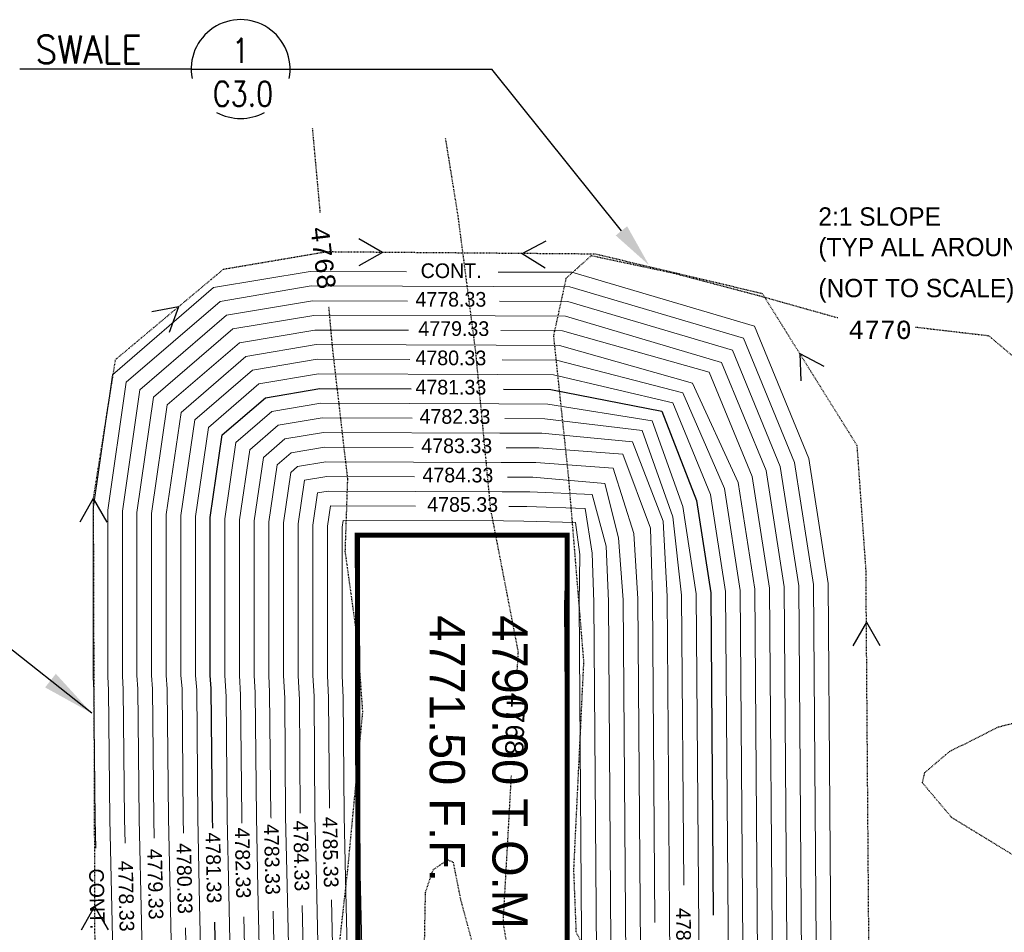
# Model space of a CAD drawing. Header units: inches. Extents: x 38743 to 43814, y 58617 to 61856.
# Tile 6 of 10: x 41192 to 41327, y 59231 to 59355. Entities that reach past the tile are written whole.
import ezdxf
from ezdxf.enums import TextEntityAlignment as Align

# ---------------------------------------------------------------- set-up
doc = ezdxf.new("R2010")
doc.units = ezdxf.units.IN
doc.header["$MEASUREMENT"] = 0
doc.linetypes.add('DASHED', pattern=[0.75, 0.5, -0.25])
doc.linetypes.add('DIVIDE', pattern=[1.25, 0.5, -0.25, 0, -0.25, 0, -0.25])
doc.layers.add('A-FINTXT', color=7, linetype='Continuous', lineweight=0)
doc.layers.add('c-pr-contmin', color=2, linetype='Continuous', lineweight=0)
for name, color, linetype in [('c-pr-contmjr', 4, 'Continuous'), ('C-PR-CULVERT', 6, 'Continuous'), ('c-text', 6, 'Continuous'), ('T4', 4, 'Continuous'), ('TOPOGRAPHICLINES', 7, 'Continuous')]:
    doc.layers.add(name, color=color, linetype=linetype)
doc.styles.add('L120', font='simplex', dxfattribs={"height": 0.12})
doc.styles.add('MONOTXT', font='MONOTXT', dxfattribs={"height": 0.2})
doc.styles.add('TIGHT', font='SIMPLEX', dxfattribs={"width": 0.85})
doc.dimstyles.get("Standard").update_dxf_attribs({"dimtxt": 0.18, "dimasz": 0.18, "dimexe": 0.18, "dimexo": 0.0625, "dimgap": 0.09, "dimtad": 0, "dimtih": 1, "dimtoh": 1, "dimdec": 4, "dimzin": 0, "dimdsep": 46, "dimtxsty": 'Standard', "dimcen": 0.09, "dimadec": 0, "dimazin": 0, "dimtfac": 1, "dimtdec": 4, "dimtofl": 0, "dimtmove": 0, "dimatfit": 3, "dimfxl": 0, "dimtolj": 1, "dimtzin": 0, "dimarcsym": 0})

msp = doc.modelspace()

# ---------------------------------------------------------------- linework, layer by layer
at = {"linetype": 'Continuous'}
msp.add_line((41215.74, 59348.47), (41229.24, 59348.47), dxfattribs=at)
for start, end in [(349.1931, 190.8069), (241.045, 298.955)]:
    msp.add_arc((41222.49, 59348.47), 6.75, start, end)
at = {"layer": 'c-pr-contmin'}
for points, elevation in [([(41202.73, 59242.1), (41202.65, 59246.01), (41202.47, 59263.6), (41202.35, 59265.46), (41202.35, 59288.37), (41205, 59306.72), (41218.81, 59318.63), (41231.98, 59320.85), (41245.12, 59320.8)], -4803.6), ([(41257.65, 59320.76), (41267.72, 59320.72), (41292.61, 59313.36), (41300.03, 59295.29), (41302.68, 59278.23), (41303.13, 59216.85)], -4803.6), ([(41204.95, 59231.89), (41204.65, 59246.04), (41204.47, 59263.68), (41204.35, 59265.53), (41204.35, 59288.22), (41206.88, 59305.7), (41219.69, 59316.75), (41232.14, 59318.85), (41257.06, 59318.76)], -4803.6), ([(41257.06, 59318.76), (41267.43, 59318.72), (41291.12, 59311.72), (41298.09, 59294.75), (41300.68, 59278.07), (41301.13, 59216.83)], -4803.6), ([(41206.72, 59242.78), (41206.65, 59246.08), (41206.47, 59263.75), (41206.35, 59265.6), (41206.35, 59288.08), (41208.75, 59304.67), (41220.57, 59314.87), (41232.31, 59316.84), (41245.28, 59316.79)], -4803.6), ([(41206.72, 59242.78), (41206.65, 59246.08), (41206.47, 59263.75), (41206.35, 59265.6), (41206.35, 59288.08), (41208.75, 59304.67), (41220.57, 59314.87), (41232.31, 59316.84), (41245.28, 59316.79)], -4803.6), ([(41257.83, 59316.76), (41267.14, 59316.72), (41289.64, 59310.07), (41296.15, 59294.21), (41298.68, 59277.91), (41299.11, 59220.69)], -4803.6), ([(41208.95, 59231.97), (41208.65, 59246.11), (41208.47, 59263.83), (41208.35, 59265.66), (41208.35, 59284.46), (41208.35, 59287.93), (41210.62, 59303.65), (41221.45, 59312.99), (41232.47, 59314.84), (41257.23, 59314.76)], -4803.6), ([(41257.23, 59314.76), (41266.84, 59314.72), (41288.15, 59308.42), (41294.21, 59293.66), (41296.69, 59277.75), (41297.13, 59216.8)], -4803.6), ([(41210.7, 59243.46), (41210.65, 59246.14), (41210.48, 59263.83), (41210.35, 59265.66), (41210.35, 59284.46), (41210.35, 59287.79), (41212.49, 59302.62), (41222.34, 59311.11), (41232.63, 59312.84), (41245.43, 59312.8)], -4802.6), ([(41258.01, 59312.75), (41266.44, 59312.72), (41286.44, 59307.09), (41292.31, 59292.85), (41294.69, 59277.59), (41295.08, 59224.77)], -4802.6), ([(41212.92, 59233.71), (41212.65, 59246.17), (41212.49, 59263.83), (41212.35, 59265.66), (41212.35, 59284.46), (41212.35, 59287.65), (41214.36, 59301.59), (41223.22, 59309.23), (41232.8, 59310.84), (41257.39, 59310.76)], -4801.6), ([(41257.39, 59310.76), (41266.03, 59310.72), (41284.16, 59305.57), (41290.42, 59292.03), (41292.69, 59277.43), (41293.1, 59220.98)], -4801.6), ([(41214.69, 59244.14), (41214.65, 59246.2), (41214.5, 59263.89), (41214.35, 59265.66), (41214.35, 59284.46), (41214.35, 59287.5), (41216.24, 59300.57), (41224.1, 59307.35), (41232.96, 59308.84), (41245.59, 59308.8)], -4800.6), ([(41258.19, 59308.75), (41265.63, 59308.72), (41282.83, 59304.24), (41288.52, 59291.21), (41290.69, 59277.27), (41291.05, 59228.86)], -4800.6), ([(41216.9, 59234.43), (41216.65, 59246.23), (41216.51, 59263.64), (41216.35, 59265.66), (41216.35, 59284.46), (41216.35, 59287.36), (41218.11, 59299.54), (41224.99, 59305.48), (41233.13, 59306.84), (41257.55, 59306.76)], -4799.6), ([(41257.55, 59306.76), (41265.22, 59306.72), (41281.5, 59302.91), (41286.62, 59290.39), (41288.69, 59277.11), (41289.07, 59225.83)], -4799.6), ([(41220.87, 59235.89), (41220.64, 59246.29), (41220.53, 59262.79), (41220.35, 59265.66), (41220.35, 59284.46), (41220.35, 59287.07), (41221.85, 59297.49), (41226.75, 59301.72), (41233.46, 59302.84), (41257.72, 59302.76)], -4797.6), ([(41257.72, 59302.76), (41264.41, 59302.73), (41278.65, 59300.44), (41282.83, 59288.75), (41284.69, 59276.79), (41285.03, 59230.96)], -4797.6), ([(41222.66, 59245.5), (41222.64, 59246.32), (41222.48, 59263.04), (41222.35, 59265.66), (41222.35, 59284.46), (41222.35, 59286.93), (41223.73, 59296.46), (41227.64, 59299.84), (41233.62, 59300.84), (41245.9, 59300.8)], -4796.6), ([(41258.56, 59300.75), (41264, 59300.73), (41277.32, 59299.11), (41281.5, 59287.32), (41282.69, 59276.63), (41282.98, 59237.03)], -4796.6), ([(41224.86, 59236.57), (41224.64, 59246.35), (41224.49, 59263.34), (41224.35, 59265.66), (41224.35, 59284.46), (41224.35, 59286.78), (41225.6, 59295.44), (41228.52, 59297.96), (41233.79, 59298.84), (41257.88, 59298.76)], -4795.6), ([(41257.88, 59298.76), (41263.6, 59298.73), (41275.99, 59297.58), (41280.17, 59286.75), (41280.69, 59276.47), (41281.01, 59233.1)], -4795.6), ([(41226.65, 59246.18), (41226.64, 59246.38), (41226.43, 59263.4), (41226.35, 59265.66), (41226.35, 59284.46), (41226.35, 59286.64), (41227.47, 59294.41), (41229.4, 59296.08), (41233.95, 59296.84), (41246.06, 59296.79)], -4794.6), ([(41258.74, 59296.75), (41263.19, 59296.73), (41274.66, 59295.87), (41278.46, 59285.79), (41278.69, 59276.31), (41279.02, 59231.94)], -4794.6), ([(41228.85, 59237), (41228.64, 59246.42), (41228.51, 59262.55), (41228.35, 59265.66), (41228.35, 59284.46), (41228.35, 59286.5), (41229.34, 59293.39), (41230.28, 59294.2), (41234.12, 59294.84), (41258.04, 59294.76)], -4793.6), ([(41258.04, 59294.76), (41262.79, 59294.73), (41273.33, 59293.97), (41276.18, 59285.03), (41276.69, 59276.15), (41277.05, 59228.34)], -4793.6), ([(41230.64, 59246.86), (41230.52, 59262.36), (41230.35, 59265.66), (41230.35, 59284.46), (41230.35, 59286.35), (41231.21, 59292.32), (41234.28, 59292.84), (41246.21, 59292.79)], -4792.6), ([(41258.92, 59292.74), (41262.38, 59292.73), (41272.19, 59291.88), (41274.09, 59284.46), (41274.69, 59275.99), (41275.06, 59226.84)], -4792.6), ([(41232.84, 59237.59), (41232.64, 59246.48), (41232.53, 59262.85), (41232.35, 59265.66), (41232.35, 59284.46), (41232.35, 59286.21), (41232.98, 59290.59), (41234.45, 59290.84), (41258.21, 59290.76)], -4791.6), ([(41258.21, 59290.76), (41261.98, 59290.73), (41270.48, 59290.36), (41272.38, 59283.32), (41272.7, 59275.83), (41273.09, 59222.36)], -4791.6), ([(41234.63, 59247.54), (41234.47, 59262.61), (41234.35, 59265.66), (41234.35, 59284.46), (41234.35, 59286.06), (41234.75, 59288.84), (41246.37, 59288.79)], -4790.6), ([(41259.1, 59288.74), (41261.57, 59288.73), (41269.53, 59288.46), (41270.48, 59282.37), (41270.7, 59275.67), (41271.1, 59221.74)], -4790.6), ([(41236.83, 59238.02), (41236.64, 59246.54), (41236.48, 59262.61), (41236.35, 59265.66), (41236.35, 59284.46), (41236.35, 59285.92), (41236.48, 59286.84), (41258.37, 59286.76)], -4789.6), ([(41258.37, 59286.76), (41261.17, 59286.73), (41268.2, 59286.55), (41268.77, 59282.18), (41268.7, 59275.51), (41269.13, 59217.39)], -4789.6), ([(41238.7, 59201.83), (41239.25, 59218.66), (41238.64, 59246.57), (41238.49, 59263.58), (41238.35, 59265.66), (41238.35, 59284.46), (41238.35, 59284.83), (41260.76, 59284.73), (41267.07, 59284.83), (41266.87, 59280.47), (41266.7, 59275.35), (41267.24, 59201.83)], -4788.6), ([(41228.7, 59201.83), (41229.25, 59218.71), (41228.85, 59237)], -4793.6), ([(41232.7, 59201.83), (41233.25, 59218.69), (41232.84, 59237.59)], -4791.6), ([(41236.7, 59201.83), (41237.25, 59218.67), (41236.83, 59238.02)], -4789.6), ([(41220.69, 59201.83), (41221.24, 59218.76), (41220.87, 59235.89)], -4797.6), ([(41224.7, 59201.83), (41225.24, 59218.74), (41224.86, 59236.57)], -4795.6), ([(41216.69, 59201.83), (41217.24, 59218.78), (41216.9, 59234.43)], -4799.6), ([(41230.7, 59201.83), (41231.25, 59218.7), (41230.91, 59234.25)], -4792.6), ([(41234.7, 59201.83), (41235.25, 59218.68), (41234.89, 59235.01)], -4790.6), ([(41212.69, 59201.83), (41213.24, 59218.8), (41212.92, 59233.71)], -4801.6), ([(41226.7, 59201.83), (41227.25, 59218.72), (41226.92, 59233.49)], -4794.6), ([(41281.01, 59233.1), (41281.24, 59201.83)], -4792.6), ([(41204.69, 59201.96), (41205.24, 59218.84), (41204.95, 59231.89)], -4803.6), ([(41208.69, 59201.83), (41209.24, 59218.82), (41208.95, 59231.97)], -4803.6), ([(41222.7, 59201.83), (41223.24, 59218.75), (41222.94, 59232.72)], -4796.6), ([(41214.69, 59201.83), (41215.24, 59218.79), (41214.97, 59231.2)], -4800.6), ([(41285.03, 59230.96), (41285.24, 59201.83)], -4797.6)]:
    msp.add_lwpolyline(points, dxfattribs=dict(at, elevation=elevation))
at = {"layer": 'c-pr-contmjr', "elevation": -4798.6}
for points in [[(41218.68, 59244.82), (41218.64, 59246.26), (41218.46, 59263.89), (41218.35, 59265.66), (41218.35, 59284.46), (41218.35, 59287.22), (41219.98, 59298.52), (41225.87, 59303.6), (41233.29, 59304.84), (41245.75, 59304.8)], [(41258.37, 59304.75), (41264.82, 59304.73), (41279.98, 59301.77), (41284.73, 59289.57), (41286.69, 59276.95), (41287.01, 59232.95)], [(41218.69, 59201.83), (41219.24, 59218.77), (41218.96, 59231.96)]]:
    msp.add_lwpolyline(points, dxfattribs=at)
at = {"layer": 'C-PR-CULVERT'}
for p, q in [((41238.57, 59201.83, -14366.2), (41238.57, 59284.83, -14366.2)), ((41238.57, 59284.83, -14366.2), (41267.07, 59284.83, -14366.2)), ((41267.07, 59201.83, -14366.2), (41267.07, 59284.83, -14366.2))]:
    msp.add_line(p, q, dxfattribs=at)
at = {"layer": 'C-PR-CULVERT', "const_width": 0.71, "elevation": -14366.2}
msp.add_lwpolyline([(41267.07, 59201.83), (41238.57, 59201.83), (41238.43, 59284.83), (41267.07, 59284.83)], close=True, dxfattribs=at)
at = {"layer": 'c-text'}
for p, q in [((41215.74, 59348.47), (41192.36, 59348.47)), ((41229.24, 59348.47), (41256.76, 59348.47)), ((41274.47, 59326.38, 4773.5), (41256.76, 59348.47, 4773.5)), ((41241.86, 59323.44), (41238.65, 59325.3)), ((41260.91, 59323.28), (41264.19, 59325.03)), ((41241.86, 59323.44), (41238.63, 59321.61)), ((41260.91, 59323.28), (41264.08, 59321.34)), ((41214.02, 59316), (41210.36, 59315.34)), ((41214.02, 59316), (41212.74, 59312.51)), ((41298.8, 59309.63), (41302.08, 59307.89)), ((41298.8, 59309.63), (41298.95, 59305.92)), ((41202.37, 59289.82), (41200.54, 59286.59)), ((41202.37, 59289.82), (41204.23, 59286.6)), ((41307.9, 59272.96), (41306.07, 59269.73)), ((41307.9, 59272.96), (41309.76, 59269.75)), ((41202.56, 59234.12), (41200.73, 59230.9)), ((41202.56, 59234.12), (41204.42, 59230.91))]:
    msp.add_line(p, q, dxfattribs=at)
at = {"layer": 'c-text', "linetype": 'DIVIDE', "ltscale": 0.2}
msp.add_lwpolyline([(41308.45, 59202.01), (41307.85, 59280.2), (41306.65, 59297.04), (41293.72, 59317.79), (41270.89, 59323.2), (41234.23, 59323.5), (41220.1, 59321.1), (41205.38, 59308.77), (41202.37, 59289.82), (41202.67, 59201.71)], dxfattribs=at)
at = {"layer": 'c-text'}
msp.add_solid([(41275.25, 59327, 4773.5), (41278.23, 59321.7, 4773.5), (41273.69, 59325.75, 4773.5)], dxfattribs=at)
at = {"layer": 'TOPOGRAPHICLINES', "linetype": 'DASHED', "ltscale": 0.2, "elevation": -4788.6}
for points in [[(41233.37, 59328.9), (41232.32, 59340.42)], [(41260.26, 59266.42), (41260.4, 59268.9), (41256.63, 59288.41), (41254.58, 59309.96), (41252.18, 59328.44), (41250.47, 59339.05)], [(41303.99, 59314.48), (41293.27, 59317.49), (41281.63, 59320.57), (41270.33, 59322.97), (41266.9, 59319.89), (41265.19, 59312.02), (41267.25, 59292.51), (41269.3, 59267.53), (41267.93, 59239.13), (41268.27, 59230.58), (41272.04, 59223.39), (41278.89, 59219.28), (41285.05, 59216.55), (41301.14, 59207.65), (41317.26, 59203.05)], [(41358.32, 59182.33), (41335.04, 59179.93), (41315.86, 59181.65), (41288.13, 59187.12), (41278.54, 59190.88), (41269.3, 59191.91), (41260.06, 59194.31), (41248.76, 59201.83), (41242.25, 59208.68), (41236.21, 59218.44), (41235.41, 59223.73), (41237.12, 59239.13), (41239.17, 59260.69), (41238.49, 59270.27), (41236.78, 59282.59), (41237.12, 59292.51), (41235.06, 59310.3), (41234.54, 59316.09)], [(41351.1, 59278.51), (41347.92, 59277.8), (41340.39, 59279.86), (41336.28, 59283.28), (41332.17, 59290.81), (41331.49, 59297.65), (41331.83, 59304.15), (41329.09, 59308.26), (41324.64, 59312.02), (41314.51, 59313.21)], [(41364.91, 59233.68), (41342.69, 59234.75), (41339.42, 59235.29), (41333.11, 59237.98), (41319.55, 59246.26), (41315.56, 59250.99), (41315.88, 59252.4), (41319.23, 59255.27), (41325.92, 59258.64), (41329.44, 59259.54), (41357, 59262.95), (41373.8, 59263.37)], [(41317.11, 59192.53), (41312.78, 59192.6), (41301.17, 59195.21), (41295.66, 59197.73), (41279.91, 59208.68), (41268.27, 59214.84), (41263.82, 59219.63), (41259.06, 59227.63), (41258.34, 59231.95), (41259.03, 59244.26), (41259.46, 59252.07)], [(41272.38, 59205.94), (41277.86, 59199.44), (41278.04, 59198.22), (41275.81, 59195.67), (41274.32, 59194.82), (41271.36, 59194.65), (41265.88, 59196.7), (41259.59, 59200.29), (41256.74, 59202.34), (41252.87, 59206.28), (41250.83, 59209.65), (41248.76, 59216.89), (41247.84, 59223.26), (41247.57, 59227.53), (41247.73, 59236.05), (41248.76, 59239.13), (41250.77, 59240.5), (41251.5, 59240.16), (41252.52, 59235.03), (41255.12, 59225.34)]]:
    msp.add_lwpolyline(points, dxfattribs=at)

# ---------------------------------------------------------------- texts
at = {"style": 'TIGHT', "width": 0.8}
msp.add_attdef('1', text='-', height=3.38, dxfattribs=at).set_placement((41222.49, 59349.31), align=Align.CENTER)
msp.add_attdef('C3.0', text='-', height=3.38, dxfattribs=at).set_placement((41226.94, 59343.4), align=Align.RIGHT)
at = {"layer": 'A-FINTXT'}
for s, p in [('4771.50 F.F.', (41248.3, 59273.88, -4788.88)), ('4790.00 T.O.M', (41256.86, 59273.88, -4788.88))]:
    msp.add_text(s, height=4.8, rotation=270, dxfattribs=at).set_placement(p)
at = {"layer": 'c-pr-contmin', "char_height": 2, "attachment_point": 5}
for s, insert, rotation in [('CONT.', (41251.23, 59320.92, -9577.6), 359.8883), ('4778.33', (41251.19, 59317.02, -9592.6), 359.8883), ('4779.33', (41251.59, 59313.02, -9590.6), 359.8883), ('4780.33', (41251.19, 59309.02, -9588.6), 359.8883), ('4782.33', (41251.75, 59301.02, -9584.6), 359.8883), ('4783.33', (41251.99, 59297.02, -9582.6), 359.8883), ('4784.33', (41252.15, 59293.02, -9580.6), 359.8883), ('4785.33', (41252.8, 59289.01, -9578.6), 359.8883), ('4785.33', (41234.75, 59241.53, -9577.6), 271.2444), ('4783.33', (41226.77, 59240.55, -9581.6), 271.2444), ('4784.33', (41230.76, 59241.04, -9579.6), 271.2444), ('4782.33', (41222.78, 59240.07, -9583.6), 271.2444), ('4780.33', (41214.82, 59237.94, -9587.6), 271.2444), ('4779.33', (41210.84, 59237.17, -9589.6), 271.2444), ('4778.33', (41206.87, 59235.53, -9591.6), 271.2444), ('CONT.', (41202.88, 59235.14, -9576.6), 271.2444), ('4782.33', (41282.95, 59229.08, -9584.6), 270.4242)]:
    msp.add_mtext(s, dxfattribs=dict(at, insert=insert, rotation=rotation))
at = {"layer": 'c-pr-contmjr', "char_height": 2, "attachment_point": 5}
for insert, rotation in [((41251.19, 59305.02, -9586.6), 359.8883), ((41218.79, 59239.4, -9585.6), 271.2444)]:
    msp.add_mtext('4781.33', dxfattribs=dict(at, insert=insert, rotation=rotation))
at = {"layer": 'c-text', "char_height": 2.5, "attachment_point": 1}
for s, insert in [('2:1 SLOPE\\P(TYP ALL AROUND)', (41301.35, 59329.59)), ('(NOT TO SCALE)', (41301.35, 59319.82))]:
    msp.add_mtext(s, dxfattribs=dict(at, insert=insert))
at = {"layer": 'T4', "style": 'L120', "width": 0.9}
msp.add_attdef('SWALE', (41194.48, 59349.23), '', height=3.84, dxfattribs=at)
at = {"layer": 'TOPOGRAPHICLINES', "linetype": 'Continuous', "style": 'MONOTXT'}
for rotation, p in [(276.9164, (41233.78, 59322.69, -4788.6)), (268.2087, (41259.96, 59259.05, -4788.6))]:
    msp.add_text('4768', height=2.5, rotation=rotation, dxfattribs=at).set_placement(p, align=Align.MIDDLE)
msp.add_text('4770', height=2.5, dxfattribs=at).set_placement((41309.76, 59312.86, -4788.6), align=Align.MIDDLE)

# ---------------------------------------------------------------- leaders
at = {"layer": 'c-text'}
msp.add_leader([(41202.19, 59260.5, -4788.6), (41185.7, 59273.53, -4788.6), (41178.03, 59273.53, -4788.6)], dimstyle='Standard', override={"dimscale": 40, "dimpost": "'"}, dxfattribs=at)

doc.saveas('drawing.dxf')
